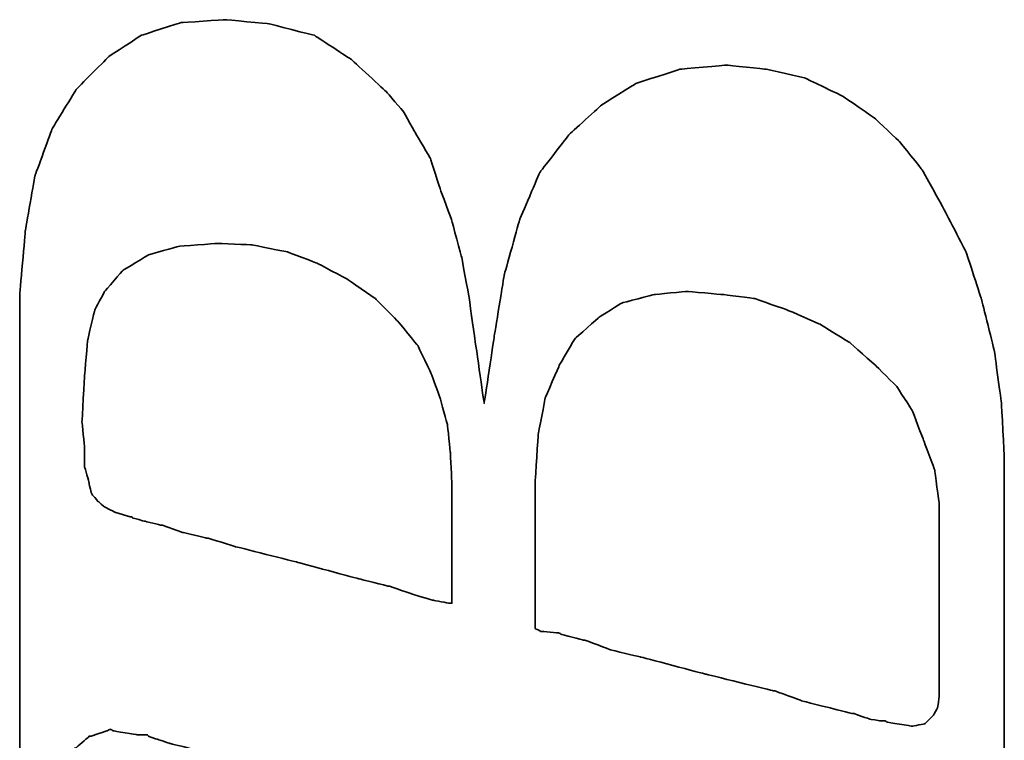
# Model space of a CAD drawing. Header units: millimetres. Extents: x 21 to 540, y 34 to 480.
# Tile 30 of 52: x 82.342 to 83.026, y 57.134 to 57.635. Entities that reach past the tile are written whole.
import ezdxf

# ---------------------------------------------------------------- set-up
doc = ezdxf.new("R2010")
doc.units = ezdxf.units.MM
doc.layers.add('DIM', color=4, linetype='CONTINUOUS')
doc.layers.add('layer 1', color=7, linetype='CONTINUOUS')

# ---------------------------------------------------------------- blocks, each defined once
blk = doc.blocks.new('TBI MOTION logo(完整正式版)')
at = {"layer": 'layer 1', "color": 22, "lineweight": 35}
for points, knots in [([(-64.65375, -6.86375), (-64.65375, -6.86375), (-64.84375, -7.29625), (-64.84375, -7.29625), (-64.84375, -7.29625), (-64.84375, -7.29625), (-64.86875, -7.34375), (-64.86875, -7.34375), (-64.86875, -7.34375), (-64.86875, -7.34375), (-64.86875, -7.36875), (-64.86875, -7.36875), (-64.86875, -7.36875), (-64.86875, -7.36875), (-65.15375, -7.65375), (-65.15375, -7.65375), (-65.15375, -7.65375), (-65.15375, -7.65375), (-65.17875, -7.65375), (-65.17875, -7.65375), (-65.17875, -7.65375), (-65.17875, -7.65375), (-65.20375, -7.67875), (-65.20375, -7.67875), (-65.20375, -7.67875), (-65.20375, -7.67875), (-65.58875, -7.87125), (-65.58875, -7.87125), (-65.58875, -7.87125), (-65.58875, -7.87125), (-65.63375, -7.87125), (-65.63375, -7.87125), (-65.63375, -7.87125), (-65.63375, -7.87125), (-65.65875, -7.89375), (-65.65875, -7.89375), (-65.65875, -7.89375), (-65.65875, -7.89375), (-66.09375, -7.94375), (-66.09375, -7.94375), (-66.09375, -7.94375), (-66.09375, -7.94375), (-66.11375, -7.94375), (-66.11375, -7.94375), (-66.11375, -7.94375), (-66.11375, -7.94375), (-66.16375, -7.94375), (-66.16375, -7.94375), (-66.16375, -7.94375), (-66.16375, -7.94375), (-66.30875, -7.94375), (-66.30875, -7.94375), (-66.30875, -7.94375), (-66.30875, -7.94375), (-66.69375, -7.94375), (-66.69375, -7.94375), (-66.69375, -7.94375), (-66.69375, -7.94375), (-67.07375, -7.94375), (-67.07375, -7.94375), (-67.07375, -7.94375), (-67.07375, -7.94375), (-67.12375, -7.94375), (-67.12375, -7.94375), (-67.12375, -7.94375), (-67.12375, -7.94375), (-67.12375, -7.96625), (-67.12375, -7.96625), (-67.12375, -7.96625), (-67.12375, -7.96625), (-67.14875, -7.99125), (-67.14875, -7.99125), (-67.14875, -7.99125), (-67.14875, -7.99125), (-67.24375, -8.34875), (-67.24375, -8.34875), (-67.24375, -8.34875), (-67.24375, -8.34875), (-67.31375, -8.68625), (-67.31375, -8.68625), (-67.31375, -8.68625), (-67.31375, -8.68625), (-67.26875, -8.68625), (-67.26875, -8.68625), (-67.26875, -8.68625), (-67.26875, -8.68625), (-67.07375, -8.68625), (-67.07375, -8.68625), (-67.07375, -8.68625), (-67.07375, -8.68625), (-66.54875, -8.68625), (-66.54875, -8.68625), (-66.54875, -8.68625), (-66.54875, -8.68625), (-65.82625, -8.68625), (-65.82625, -8.68625), (-65.82625, -8.68625), (-65.82625, -8.68625), (-65.01375, -8.68625), (-65.01375, -8.68625), (-65.01375, -8.68625), (-65.01375, -8.68625), (-64.05375, -8.68625), (-64.05375, -8.68625), (-64.05375, -8.68625), (-64.05375, -8.68625), (-62.08375, -8.68625), (-62.08375, -8.68625), (-62.08375, -8.68625), (-62.08375, -8.68625), (-60.06875, -8.68625), (-60.06875, -8.68625), (-60.06875, -8.68625), (-60.06875, -8.68625), (-59.10875, -8.68625), (-59.10875, -8.68625), (-59.10875, -8.68625), (-59.10875, -8.68625), (-58.29375, -8.68625), (-58.29375, -8.68625), (-58.29375, -8.68625), (-58.29375, -8.68625), (-57.57375, -8.68625), (-57.57375, -8.68625), (-57.57375, -8.68625), (-57.57375, -8.68625), (-57.04875, -8.68625), (-57.04875, -8.68625), (-57.04875, -8.68625), (-57.04875, -8.68625), (-56.85375, -8.68625), (-56.85375, -8.68625), (-56.85375, -8.68625), (-56.85375, -8.68625), (-56.70875, -8.68625), (-56.70875, -8.68625), (-56.70875, -8.68625), (-56.70875, -8.68625), (-56.61375, -8.68625), (-56.61375, -8.68625), (-56.61375, -8.68625), (-56.61375, -8.68625), (-56.56875, -8.68625), (-56.56875, -8.68625), (-56.56875, -8.68625), (-56.56875, -8.68625), (-55.65375, -8.63875), (-55.65375, -8.63875), (-55.65375, -8.63875), (-55.65375, -8.63875), (-54.76875, -8.51875), (-54.76875, -8.51875), (-54.76875, -8.51875), (-54.76875, -8.51875), (-53.90375, -8.30375), (-53.90375, -8.30375), (-53.90375, -8.30375), (-53.90375, -8.30375), (-53.08875, -8.03875), (-53.08875, -8.03875), (-53.08875, -8.03875), (-53.08875, -8.03875), (-52.34375, -7.65375), (-52.34375, -7.65375), (-52.34375, -7.65375), (-52.34375, -7.65375), (-51.69875, -7.29625), (-51.69875, -7.29625), (-51.69875, -7.29625), (-51.69875, -7.29625), (-51.21875, -6.91125), (-51.21875, -6.91125), (-51.21875, -6.91125), (-51.21875, -6.91125), (-50.83375, -6.50375), (-50.83375, -6.50375), (-50.83375, -6.50375), (-50.83375, -6.50375), (-50.44875, -5.94875), (-50.44875, -5.94875), (-50.44875, -5.94875), (-50.44875, -5.94875), (-50.13875, -5.30375), (-50.13875, -5.30375), (-50.13875, -5.30375), (-50.13875, -5.30375), (-49.99375, -4.65375), (-49.99375, -4.65375), (-49.99375, -4.65375), (-49.99375, -4.65375), (-49.92375, -3.98375), (-49.92375, -3.98375), (-49.92375, -3.98375), (-49.92375, -3.98375), (-49.99375, -3.19374), (-49.99375, -3.19374), (-49.99375, -3.19374), (-49.99375, -3.19374), (-50.23374, -2.44874), (-50.23374, -2.44874), (-50.23374, -2.44874), (-50.23374, -2.44874), (-50.59375, -1.87374), (-50.59375, -1.87374), (-50.59375, -1.87374), (-50.59375, -1.87374), (-51.09875, -1.31874), (-51.09875, -1.31874), (-51.09875, -1.31874), (-51.09875, -1.31874), (-51.74375, -0.81875), (-51.74375, -0.81875), (-51.74375, -0.81875), (-51.74375, -0.81875), (-52.53875, -0.48125), (-52.53875, -0.48125), (-52.53875, -0.48125), (-52.53875, -0.48125), (-53.47375, -0.21875), (-53.47375, -0.21875), (-53.47375, -0.21875), (-53.47375, -0.21875), (-54.52875, -0.04874), (-54.52875, -0.04874), (-54.52875, -0.04874), (-54.52875, -0.04874), (-55.65375, 0.12125), (-55.65375, 0.12125), (-55.65375, 0.12125), (-55.65375, 0.12125), (-54.50375, 0.28624), (-54.50375, 0.28624), (-54.50375, 0.28624), (-54.50375, 0.28624), (-53.83375, 0.38124), (-53.83375, 0.38124), (-53.83375, 0.38124), (-53.83375, 0.38124), (-53.18375, 0.50125), (-53.18375, 0.50125), (-53.18375, 0.50125), (-53.18375, 0.50125), (-52.55875, 0.66874), (-52.55875, 0.66874), (-52.55875, 0.66874), (-52.55875, 0.66874), (-52.03375, 0.86124), (-52.03375, 0.86124), (-52.03375, 0.86124), (-52.03375, 0.86124), (-51.50374, 1.03124), (-51.50374, 1.03124), (-51.50374, 1.03124), (-51.50374, 1.03124), (-51.09875, 1.27125), (-51.09875, 1.27125), (-51.09875, 1.27125), (-51.09875, 1.27125), (-50.71375, 1.48624), (-50.71375, 1.48624), (-50.71375, 1.48624), (-50.71375, 1.48624), (-50.37625, 1.77625), (-50.37625, 1.77625), (-50.37625, 1.77625), (-50.37625, 1.77625), (-49.82375, 2.37625), (-49.82375, 2.37625), (-49.82375, 2.37625), (-49.82375, 2.37625), (-49.41875, 2.99625), (-49.41875, 2.99625), (-49.41875, 2.99625), (-49.41875, 2.99625), (-49.22375, 3.76625), (-49.22375, 3.76625), (-49.22375, 3.76625), (-49.22375, 3.76625), (-49.15375, 4.50874), (-49.15375, 4.50874), (-49.15375, 4.50874), (-49.15375, 4.50874), (-49.20375, 5.25125), (-49.20375, 5.25125), (-49.20375, 5.25125), (-49.20375, 5.25125), (-49.41875, 5.92625), (-49.41875, 5.92625), (-49.41875, 5.92625), (-49.41875, 5.92625), (-49.77875, 6.47625), (-49.77875, 6.47625), (-49.77875, 6.47625), (-49.77875, 6.47625), (-50.33125, 7.02624), (-50.33125, 7.02624), (-50.33125, 7.02624), (-50.33125, 7.02624), (-51.00125, 7.43625), (-51.00125, 7.43625), (-51.00125, 7.43625), (-51.00125, 7.43625), (-51.79375, 7.72625), (-51.79375, 7.72625), (-51.79375, 7.72625), (-51.79375, 7.72625), (-52.72875, 7.89124), (-52.72875, 7.89124), (-52.72875, 7.89124), (-52.72875, 7.89124), (-53.83375, 7.98625), (-53.83375, 7.98625), (-53.83375, 7.98625), (-53.83375, 7.98625), (-53.92875, 7.98625), (-53.92875, 7.98625), (-53.92875, 7.98625), (-53.92875, 7.98625), (-54.26375, 7.98625), (-54.26375, 7.98625), (-54.26375, 7.98625), (-54.26375, 7.98625), (-54.74375, 7.98625), (-54.74375, 7.98625), (-54.74375, 7.98625), (-54.74375, 7.98625), (-55.36875, 7.98625), (-55.36875, 7.98625), (-55.36875, 7.98625), (-55.36875, 7.98625), (-56.13375, 7.98625), (-56.13375, 7.98625), (-56.13375, 7.98625), (-56.13375, 7.98625), (-56.94875, 7.98625), (-56.94875, 7.98625), (-56.94875, 7.98625), (-56.94875, 7.98625), (-58.77625, 7.98625), (-58.77625, 7.98625), (-58.77625, 7.98625), (-58.77625, 7.98625), (-60.59875, 7.98625), (-60.59875, 7.98625), (-60.59875, 7.98625), (-60.59875, 7.98625), (-61.41375, 7.98625), (-61.41375, 7.98625), (-61.41375, 7.98625), (-61.41375, 7.98625), (-62.17875, 7.98625), (-62.17875, 7.98625), (-62.17875, 7.98625), (-62.17875, 7.98625), (-62.80375, 7.98625), (-62.80375, 7.98625), (-62.80375, 7.98625), (-62.80375, 7.98625), (-63.30625, 7.98625), (-63.30625, 7.98625), (-63.30625, 7.98625), (-63.30625, 7.98625), (-63.57375, 7.98625), (-63.57375, 7.98625), (-63.57375, 7.98625), (-63.57375, 7.98625), (-63.57375, 7.96375), (-63.57375, 7.96375), (-63.57375, 7.96375), (-63.57375, 7.96375), (-63.59875, 7.94125), (-63.59875, 7.94125), (-63.59875, 7.94125), (-63.59875, 7.94125), (-63.69375, 7.55625), (-63.69375, 7.55625), (-63.69375, 7.55625), (-63.69375, 7.55625), (-63.76375, 7.24624), (-63.76375, 7.24624), (-63.76375, 7.24624), (-63.76375, 7.24624), (-63.23875, 7.24624), (-63.23875, 7.24624), (-63.23875, 7.24624), (-63.23875, 7.24624), (-62.75875, 7.24624), (-62.75875, 7.24624), (-62.75875, 7.24624), (-62.75875, 7.24624), (-62.61125, 7.24624), (-62.61125, 7.24624), (-62.61125, 7.24624), (-62.61125, 7.24624), (-62.56625, 7.24624), (-62.56625, 7.24624), (-62.56625, 7.24624), (-62.56625, 7.24624), (-62.22875, 7.24624), (-62.22875, 7.24624), (-62.22875, 7.24624), (-62.22875, 7.24624), (-62.20375, 7.24624), (-62.20375, 7.24624), (-62.20375, 7.24624), (-62.20375, 7.24624), (-62.17875, 7.21875), (-62.17875, 7.21875), (-62.17875, 7.21875), (-62.17875, 7.21875), (-61.96375, 7.17125), (-61.96375, 7.17125), (-61.96375, 7.17125), (-61.96375, 7.17125), (-61.72375, 7.12624), (-61.72375, 7.12624), (-61.72375, 7.12624), (-61.72375, 7.12624), (-61.70375, 7.12624), (-61.70375, 7.12624), (-61.70375, 7.12624), (-61.70375, 7.12624), (-61.55875, 7.07624), (-61.55875, 7.07624), (-61.55875, 7.07624), (-61.55875, 7.07624), (-61.50875, 7.07624), (-61.50875, 7.07624), (-61.50875, 7.07624), (-61.50875, 7.07624), (-61.48375, 7.02624), (-61.48375, 7.02624), (-61.48375, 7.02624), (-61.48375, 7.02624), (-61.31875, 6.83375), (-61.31875, 6.83375), (-61.31875, 6.83375), (-61.31875, 6.83375), (-61.29375, 6.81125), (-61.29375, 6.81125), (-61.29375, 6.81125), (-61.29375, 6.81125), (-61.29375, 6.78625), (-61.29375, 6.78625), (-61.29375, 6.78625), (-61.29375, 6.78625), (-61.19875, 6.50124), (-61.19875, 6.50124), (-61.19875, 6.50124), (-61.19875, 6.50124), (-61.17375, 6.45124), (-61.17375, 6.45124), (-61.17375, 6.45124), (-61.17375, 6.45124), (-61.19875, 6.40625), (-61.19875, 6.40625), (-61.19875, 6.40625), (-61.19875, 6.40625), (-61.26875, 5.99624), (-61.26875, 5.99624), (-61.26875, 5.99624), (-61.26875, 5.99624), (-61.26875, 5.85125), (-61.26875, 5.85125), (-61.26875, 5.85125), (-61.26875, 5.85125), (-61.26875, 5.82625), (-61.26875, 5.82625), (-61.26875, 5.82625), (-61.26875, 5.82625), (-61.29375, 5.80625), (-61.29375, 5.80625), (-61.29375, 5.80625), (-61.29375, 5.80625), (-61.34125, 5.66125), (-61.34125, 5.66125), (-61.34125, 5.66125), (-61.34125, 5.66125), (-61.41375, 5.44625), (-61.41375, 5.44625), (-61.41375, 5.44625), (-61.41375, 5.44625), (-61.48375, 5.15625), (-61.48375, 5.15625), (-61.48375, 5.15625), (-61.48375, 5.15625), (-61.58375, 4.82124), (-61.58375, 4.82124), (-61.58375, 4.82124), (-61.58375, 4.82124), (-61.79875, 4.00375), (-61.79875, 4.00375), (-61.79875, 4.00375), (-61.79875, 4.00375), (-62.05875, 2.99625), (-62.05875, 2.99625), (-62.05875, 2.99625), (-62.05875, 2.99625), (-62.34875, 1.91625), (-62.34875, 1.91625), (-62.34875, 1.91625), (-62.34875, 1.91625), (-62.97375, -0.41124), (-62.97375, -0.41124), (-62.97375, -0.41124), (-62.97375, -0.41124), (-63.59875, -2.75875), (-63.59875, -2.75875), (-63.59875, -2.75875), (-63.59875, -2.75875), (-63.88375, -3.86374), (-63.88375, -3.86374), (-63.88375, -3.86374), (-63.88375, -3.86374), (-64.14875, -4.82374), (-64.14875, -4.82374), (-64.14875, -4.82374), (-64.14875, -4.82374), (-64.36375, -5.64125), (-64.36375, -5.64125), (-64.36375, -5.64125), (-64.36375, -5.64125), (-64.43625, -5.97625), (-64.43625, -5.97625), (-64.43625, -5.97625), (-64.43625, -5.97625), (-64.50875, -6.28625), (-64.50875, -6.28625), (-64.50875, -6.28625), (-64.50875, -6.28625), (-64.50875, -6.30875), (-64.50875, -6.30875), (-64.50875, -6.30875), (-64.50875, -6.30875), (-64.57875, -6.50375), (-64.57875, -6.50375), (-64.57875, -6.50375), (-64.57875, -6.50375), (-64.62875, -6.69625), (-64.62875, -6.69625), (-64.62875, -6.69625), (-64.62875, -6.69625), (-64.62875, -6.76875), (-64.62875, -6.76875), (-64.62875, -6.76875), (-64.62875, -6.76875), (-64.62875, -6.81375), (-64.62875, -6.81375), (-64.62875, -6.81375), (-64.62875, -6.81375), (-64.62875, -6.83875), (-64.62875, -6.83875), (-64.62875, -6.83875), (-64.62875, -6.83875), (-64.65375, -6.86375), (-64.65375, -6.86375)], [0, 0, 0, 0, 0.00719424, 0.00719424, 0.00719424, 0.00719425, 0.01438849, 0.01438849, 0.01438849, 0.0143885, 0.02158273, 0.02158273, 0.02158273, 0.02158274, 0.02877698, 0.02877698, 0.02877698, 0.02877699, 0.03597122, 0.03597122, 0.03597122, 0.03597123, 0.04316547, 0.04316547, 0.04316547, 0.04316548, 0.05035971, 0.05035971, 0.05035971, 0.05035972, 0.05755396, 0.05755396, 0.05755396, 0.05755397, 0.0647482, 0.0647482, 0.0647482, 0.06474821, 0.07194245, 0.07194245, 0.07194245, 0.07194246, 0.07913669, 0.07913669, 0.07913669, 0.0791367, 0.08633094, 0.08633094, 0.08633094, 0.08633095, 0.09352518, 0.09352518, 0.09352518, 0.09352519, 0.10071942, 0.10071942, 0.10071942, 0.10071943, 0.10791367, 0.10791367, 0.10791367, 0.10791368, 0.11510791, 0.11510791, 0.11510791, 0.11510792, 0.12230216, 0.12230216, 0.12230216, 0.12230217, 0.1294964, 0.1294964, 0.1294964, 0.12949641, 0.13669065, 0.13669065, 0.13669065, 0.13669066, 0.14388489, 0.14388489, 0.14388489, 0.1438849, 0.15107914, 0.15107914, 0.15107914, 0.15107915, 0.15827338, 0.15827338, 0.15827338, 0.15827339, 0.16546763, 0.16546763, 0.16546763, 0.16546764, 0.17266187, 0.17266187, 0.17266187, 0.17266188, 0.17985612, 0.17985612, 0.17985612, 0.17985613, 0.18705036, 0.18705036, 0.18705036, 0.18705037, 0.1942446, 0.1942446, 0.1942446, 0.19424461, 0.20143885, 0.20143885, 0.20143885, 0.20143886, 0.20863309, 0.20863309, 0.20863309, 0.2086331, 0.21582734, 0.21582734, 0.21582734, 0.21582735, 0.22302158, 0.22302158, 0.22302158, 0.22302159, 0.23021583, 0.23021583, 0.23021583, 0.23021584, 0.23741007, 0.23741007, 0.23741007, 0.23741008, 0.24460432, 0.24460432, 0.24460432, 0.24460433, 0.25179856, 0.25179856, 0.25179856, 0.25179857, 0.25899281, 0.25899281, 0.25899281, 0.25899282, 0.26618705, 0.26618705, 0.26618705, 0.26618706, 0.27338129, 0.27338129, 0.27338129, 0.2733813, 0.28057554, 0.28057554, 0.28057554, 0.28057555, 0.28776978, 0.28776978, 0.28776978, 0.28776979, 0.29496403, 0.29496403, 0.29496403, 0.29496404, 0.30215827, 0.30215827, 0.30215827, 0.30215828, 0.30935252, 0.30935252, 0.30935252, 0.30935253, 0.31654676, 0.31654676, 0.31654676, 0.31654677, 0.32374101, 0.32374101, 0.32374101, 0.32374102, 0.33093525, 0.33093525, 0.33093525, 0.33093526, 0.3381295, 0.3381295, 0.3381295, 0.33812951, 0.34532374, 0.34532374, 0.34532374, 0.34532375, 0.35251799, 0.35251799, 0.35251799, 0.352518, 0.35971223, 0.35971223, 0.35971223, 0.35971224, 0.36690647, 0.36690647, 0.36690647, 0.36690648, 0.37410072, 0.37410072, 0.37410072, 0.37410073, 0.38129496, 0.38129496, 0.38129496, 0.38129497, 0.38848921, 0.38848921, 0.38848921, 0.38848922, 0.39568345, 0.39568345, 0.39568345, 0.39568346, 0.4028777, 0.4028777, 0.4028777, 0.40287771, 0.41007194, 0.41007194, 0.41007194, 0.41007195, 0.41726619, 0.41726619, 0.41726619, 0.4172662, 0.42446043, 0.42446043, 0.42446043, 0.42446044, 0.43165468, 0.43165468, 0.43165468, 0.43165469, 0.43884892, 0.43884892, 0.43884892, 0.43884893, 0.44604317, 0.44604317, 0.44604317, 0.44604318, 0.45323741, 0.45323741, 0.45323741, 0.45323742, 0.46043165, 0.46043165, 0.46043165, 0.46043166, 0.4676259, 0.4676259, 0.4676259, 0.46762591, 0.47482014, 0.47482014, 0.47482014, 0.47482015, 0.48201439, 0.48201439, 0.48201439, 0.4820144, 0.48920863, 0.48920863, 0.48920863, 0.48920864, 0.49640288, 0.49640288, 0.49640288, 0.49640289, 0.50359712, 0.50359712, 0.50359712, 0.50359713, 0.51079137, 0.51079137, 0.51079137, 0.51079138, 0.51798561, 0.51798561, 0.51798561, 0.51798562, 0.52517986, 0.52517986, 0.52517986, 0.52517987, 0.5323741, 0.5323741, 0.5323741, 0.53237411, 0.53956835, 0.53956835, 0.53956835, 0.53956836, 0.54676259, 0.54676259, 0.54676259, 0.5467626, 0.55395683, 0.55395683, 0.55395683, 0.55395684, 0.56115108, 0.56115108, 0.56115108, 0.56115109, 0.56834532, 0.56834532, 0.56834532, 0.56834533, 0.57553957, 0.57553957, 0.57553957, 0.57553958, 0.58273381, 0.58273381, 0.58273381, 0.58273382, 0.58992806, 0.58992806, 0.58992806, 0.58992807, 0.5971223, 0.5971223, 0.5971223, 0.59712231, 0.60431655, 0.60431655, 0.60431655, 0.60431656, 0.61151079, 0.61151079, 0.61151079, 0.6115108, 0.61870504, 0.61870504, 0.61870504, 0.61870505, 0.62589928, 0.62589928, 0.62589928, 0.62589929, 0.63309353, 0.63309353, 0.63309353, 0.63309354, 0.64028777, 0.64028777, 0.64028777, 0.64028778, 0.64748201, 0.64748201, 0.64748201, 0.64748202, 0.65467626, 0.65467626, 0.65467626, 0.65467627, 0.6618705, 0.6618705, 0.6618705, 0.66187051, 0.66906475, 0.66906475, 0.66906475, 0.66906476, 0.67625899, 0.67625899, 0.67625899, 0.676259, 0.68345324, 0.68345324, 0.68345324, 0.68345325, 0.69064748, 0.69064748, 0.69064748, 0.69064749, 0.69784173, 0.69784173, 0.69784173, 0.69784174, 0.70503597, 0.70503597, 0.70503597, 0.70503598, 0.71223022, 0.71223022, 0.71223022, 0.71223023, 0.71942446, 0.71942446, 0.71942446, 0.71942447, 0.72661871, 0.72661871, 0.72661871, 0.72661872, 0.73381295, 0.73381295, 0.73381295, 0.73381296, 0.74100719, 0.74100719, 0.74100719, 0.7410072, 0.74820144, 0.74820144, 0.74820144, 0.74820145, 0.75539568, 0.75539568, 0.75539568, 0.75539569, 0.76258993, 0.76258993, 0.76258993, 0.76258994, 0.76978417, 0.76978417, 0.76978417, 0.76978418, 0.77697842, 0.77697842, 0.77697842, 0.77697843, 0.78417266, 0.78417266, 0.78417266, 0.78417267, 0.79136691, 0.79136691, 0.79136691, 0.79136692, 0.79856115, 0.79856115, 0.79856115, 0.79856116, 0.8057554, 0.8057554, 0.8057554, 0.80575541, 0.81294964, 0.81294964, 0.81294964, 0.81294965, 0.82014388, 0.82014388, 0.82014388, 0.82014389, 0.82733813, 0.82733813, 0.82733813, 0.82733814, 0.83453237, 0.83453237, 0.83453237, 0.83453238, 0.84172662, 0.84172662, 0.84172662, 0.84172663, 0.84892086, 0.84892086, 0.84892086, 0.84892087, 0.85611511, 0.85611511, 0.85611511, 0.85611512, 0.86330935, 0.86330935, 0.86330935, 0.86330936, 0.8705036, 0.8705036, 0.8705036, 0.87050361, 0.87769784, 0.87769784, 0.87769784, 0.87769785, 0.88489209, 0.88489209, 0.88489209, 0.8848921, 0.89208633, 0.89208633, 0.89208633, 0.89208634, 0.89928058, 0.89928058, 0.89928058, 0.89928059, 0.90647482, 0.90647482, 0.90647482, 0.90647483, 0.91366906, 0.91366906, 0.91366906, 0.91366907, 0.92086331, 0.92086331, 0.92086331, 0.92086332, 0.92805755, 0.92805755, 0.92805755, 0.92805756, 0.9352518, 0.9352518, 0.9352518, 0.93525181, 0.94244604, 0.94244604, 0.94244604, 0.94244605, 0.94964029, 0.94964029, 0.94964029, 0.9496403, 0.95683453, 0.95683453, 0.95683453, 0.95683454, 0.96402878, 0.96402878, 0.96402878, 0.96402879, 0.97122302, 0.97122302, 0.97122302, 0.97122303, 0.97841727, 0.97841727, 0.97841727, 0.97841728, 0.98561151, 0.98561151, 0.98561151, 0.98561152, 0.99280576, 0.99280576, 0.99280576, 0.99280577, 1, 1, 1, 1]), ([(-57.50375, 6.35625), (-57.50375, 6.35625), (-57.57375, 6.11625), (-57.57375, 6.11625), (-57.57375, 6.11625), (-57.57375, 6.11625), (-57.57375, 6.09125), (-57.57375, 6.09125), (-57.57375, 6.09125), (-57.57375, 6.09125), (-57.59875, 6.06625), (-57.59875, 6.06625), (-57.59875, 6.06625), (-57.59875, 6.06625), (-57.64875, 5.87625), (-57.64875, 5.87625), (-57.64875, 5.87625), (-57.64875, 5.87625), (-57.71875, 5.58875), (-57.71875, 5.58875), (-57.71875, 5.58875), (-57.71875, 5.58875), (-57.71875, 5.56625), (-57.71875, 5.56625), (-57.71875, 5.56625), (-57.71875, 5.56625), (-57.83875, 5.23125), (-57.83875, 5.23125), (-57.83875, 5.23125), (-57.83875, 5.23125), (-57.93625, 4.82124), (-57.93625, 4.82124), (-57.93625, 4.82124), (-57.93625, 4.82124), (-57.93625, 4.79624), (-57.93625, 4.79624), (-57.93625, 4.79624), (-57.93625, 4.79624), (-58.07875, 4.34125), (-58.07875, 4.34125), (-58.07875, 4.34125), (-58.07875, 4.34125), (-58.34375, 3.28625), (-58.34375, 3.28625), (-58.34375, 3.28625), (-58.34375, 3.28625), (-58.62875, 2.23124), (-58.62875, 2.23124), (-58.62875, 2.23124), (-58.62875, 2.23124), (-58.74875, 1.75125), (-58.74875, 1.75125), (-58.74875, 1.75125), (-58.74875, 1.75125), (-58.74875, 1.72625), (-58.74875, 1.72625), (-58.74875, 1.72625), (-58.74875, 1.72625), (-58.89375, 1.31625), (-58.89375, 1.31625), (-58.89375, 1.31625), (-58.89375, 1.31625), (-58.98875, 0.98124), (-58.98875, 0.98124), (-58.98875, 0.98124), (-58.98875, 0.98124), (-59.03875, 0.71625), (-59.03875, 0.71625), (-59.03875, 0.71625), (-59.03875, 0.71625), (-59.03875, 0.66874), (-59.03875, 0.66874), (-59.03875, 0.66874), (-59.03875, 0.66874), (-58.91875, 0.66874), (-58.91875, 0.66874), (-58.91875, 0.66874), (-58.91875, 0.66874), (-58.53375, 0.66874), (-58.53375, 0.66874), (-58.53375, 0.66874), (-58.53375, 0.66874), (-58.10375, 0.66874), (-58.10375, 0.66874), (-58.10375, 0.66874), (-58.10375, 0.66874), (-57.66875, 0.66874), (-57.66875, 0.66874), (-57.66875, 0.66874), (-57.66875, 0.66874), (-57.33375, 0.66874), (-57.33375, 0.66874), (-57.33375, 0.66874), (-57.33375, 0.66874), (-57.09375, 0.66874), (-57.09375, 0.66874), (-57.09375, 0.66874), (-57.09375, 0.66874), (-56.99875, 0.66874), (-56.99875, 0.66874), (-56.99875, 0.66874), (-56.99875, 0.66874), (-56.49375, 0.69374), (-56.49375, 0.69374), (-56.49375, 0.69374), (-56.49375, 0.69374), (-56.01375, 0.74374), (-56.01375, 0.74374), (-56.01375, 0.74374), (-56.01375, 0.74374), (-55.58375, 0.86124), (-55.58375, 0.86124), (-55.58375, 0.86124), (-55.58375, 0.86124), (-55.17375, 1.00624), (-55.17375, 1.00624), (-55.17375, 1.00624), (-55.17375, 1.00624), (-54.67375, 1.24625), (-54.67375, 1.24625), (-54.67375, 1.24625), (-54.67375, 1.24625), (-54.26375, 1.58124), (-54.26375, 1.58124), (-54.26375, 1.58124), (-54.26375, 1.58124), (-53.87875, 1.96374), (-53.87875, 1.96374), (-53.87875, 1.96374), (-53.87875, 1.96374), (-53.54375, 2.44625), (-53.54375, 2.44625), (-53.54375, 2.44625), (-53.54375, 2.44625), (-53.27875, 2.95125), (-53.27875, 2.95125), (-53.27875, 2.95125), (-53.27875, 2.95125), (-53.08875, 3.45124), (-53.08875, 3.45124), (-53.08875, 3.45124), (-53.08875, 3.45124), (-52.96875, 4.05124), (-52.96875, 4.05124), (-52.96875, 4.05124), (-52.96875, 4.05124), (-52.94375, 4.65125), (-52.94375, 4.65125), (-52.94375, 4.65125), (-52.94375, 4.65125), (-52.99375, 5.30125), (-52.99375, 5.30125), (-52.99375, 5.30125), (-52.99375, 5.30125), (-53.13875, 5.80625), (-53.13875, 5.80625), (-53.13875, 5.80625), (-53.13875, 5.80625), (-53.39875, 6.23625), (-53.39875, 6.23625), (-53.39875, 6.23625), (-53.39875, 6.23625), (-53.75875, 6.54875), (-53.75875, 6.54875), (-53.75875, 6.54875), (-53.75875, 6.54875), (-54.07375, 6.71625), (-54.07375, 6.71625), (-54.07375, 6.71625), (-54.07375, 6.71625), (-54.57375, 6.83375), (-54.57375, 6.83375), (-54.57375, 6.83375), (-54.57375, 6.83375), (-55.17375, 6.88625), (-55.17375, 6.88625), (-55.17375, 6.88625), (-55.17375, 6.88625), (-55.96875, 6.93125), (-55.96875, 6.93125), (-55.96875, 6.93125), (-55.96875, 6.93125), (-56.39875, 6.88625), (-56.39875, 6.88625), (-56.39875, 6.88625), (-56.39875, 6.88625), (-56.42125, 6.88625), (-56.42125, 6.88625), (-56.42125, 6.88625), (-56.42125, 6.88625), (-56.73375, 6.88625), (-56.73375, 6.88625), (-56.73375, 6.88625), (-56.73375, 6.88625), (-56.99875, 6.81125), (-56.99875, 6.81125), (-56.99875, 6.81125), (-56.99875, 6.81125), (-57.02375, 6.81125), (-57.02375, 6.81125), (-57.02375, 6.81125), (-57.02375, 6.81125), (-57.18875, 6.76625), (-57.18875, 6.76625), (-57.18875, 6.76625), (-57.18875, 6.76625), (-57.30875, 6.66625), (-57.30875, 6.66625), (-57.30875, 6.66625), (-57.30875, 6.66625), (-57.40875, 6.54875), (-57.40875, 6.54875), (-57.40875, 6.54875), (-57.40875, 6.54875), (-57.50375, 6.35625), (-57.50375, 6.35625)], [0, 0, 0, 0, 0.01851852, 0.01851852, 0.01851852, 0.01851853, 0.03703704, 0.03703704, 0.03703704, 0.03703705, 0.05555556, 0.05555556, 0.05555556, 0.05555557, 0.07407407, 0.07407407, 0.07407407, 0.07407408, 0.09259259, 0.09259259, 0.09259259, 0.0925926, 0.11111111, 0.11111111, 0.11111111, 0.11111112, 0.12962963, 0.12962963, 0.12962963, 0.12962964, 0.14814815, 0.14814815, 0.14814815, 0.14814816, 0.16666667, 0.16666667, 0.16666667, 0.16666668, 0.18518519, 0.18518519, 0.18518519, 0.1851852, 0.2037037, 0.2037037, 0.2037037, 0.20370371, 0.22222222, 0.22222222, 0.22222222, 0.22222223, 0.24074074, 0.24074074, 0.24074074, 0.24074075, 0.25925926, 0.25925926, 0.25925926, 0.25925927, 0.27777778, 0.27777778, 0.27777778, 0.27777779, 0.2962963, 0.2962963, 0.2962963, 0.29629631, 0.31481481, 0.31481481, 0.31481481, 0.31481482, 0.33333333, 0.33333333, 0.33333333, 0.33333334, 0.35185185, 0.35185185, 0.35185185, 0.35185186, 0.37037037, 0.37037037, 0.37037037, 0.37037038, 0.38888889, 0.38888889, 0.38888889, 0.3888889, 0.40740741, 0.40740741, 0.40740741, 0.40740742, 0.42592593, 0.42592593, 0.42592593, 0.42592594, 0.44444444, 0.44444444, 0.44444444, 0.44444445, 0.46296296, 0.46296296, 0.46296296, 0.46296297, 0.48148148, 0.48148148, 0.48148148, 0.48148149, 0.5, 0.5, 0.5, 0.50000001, 0.51851852, 0.51851852, 0.51851852, 0.51851853, 0.53703704, 0.53703704, 0.53703704, 0.53703705, 0.55555556, 0.55555556, 0.55555556, 0.55555557, 0.57407407, 0.57407407, 0.57407407, 0.57407408, 0.59259259, 0.59259259, 0.59259259, 0.5925926, 0.61111111, 0.61111111, 0.61111111, 0.61111112, 0.62962963, 0.62962963, 0.62962963, 0.62962964, 0.64814815, 0.64814815, 0.64814815, 0.64814816, 0.66666667, 0.66666667, 0.66666667, 0.66666668, 0.68518519, 0.68518519, 0.68518519, 0.6851852, 0.7037037, 0.7037037, 0.7037037, 0.70370371, 0.72222222, 0.72222222, 0.72222222, 0.72222223, 0.74074074, 0.74074074, 0.74074074, 0.74074075, 0.75925926, 0.75925926, 0.75925926, 0.75925927, 0.77777778, 0.77777778, 0.77777778, 0.77777779, 0.7962963, 0.7962963, 0.7962963, 0.79629631, 0.81481481, 0.81481481, 0.81481481, 0.81481482, 0.83333333, 0.83333333, 0.83333333, 0.83333334, 0.85185185, 0.85185185, 0.85185185, 0.85185186, 0.87037037, 0.87037037, 0.87037037, 0.87037038, 0.88888889, 0.88888889, 0.88888889, 0.8888889, 0.90740741, 0.90740741, 0.90740741, 0.90740742, 0.92592593, 0.92592593, 0.92592593, 0.92592594, 0.94444444, 0.94444444, 0.94444444, 0.94444445, 0.96296296, 0.96296296, 0.96296296, 0.96296297, 0.98148148, 0.98148148, 0.98148148, 0.98148149, 1, 1, 1, 1]), ([(-61.03125, -6.57375), (-61.03125, -6.57375), (-61.03125, -6.67125), (-61.03125, -6.67125), (-61.03125, -6.67125), (-61.03125, -6.67125), (-61.05375, -6.69625), (-61.05375, -6.69625), (-61.05375, -6.69625), (-61.05375, -6.69625), (-61.12375, -7.12875), (-61.12375, -7.12875), (-61.12375, -7.12875), (-61.12375, -7.12875), (-61.07875, -7.34375), (-61.07875, -7.34375), (-61.07875, -7.34375), (-61.07875, -7.34375), (-60.93375, -7.48875), (-60.93375, -7.48875), (-60.93375, -7.48875), (-60.93375, -7.48875), (-60.81375, -7.55625), (-60.81375, -7.55625), (-60.81375, -7.55625), (-60.81375, -7.55625), (-60.62375, -7.58375), (-60.62375, -7.58375), (-60.62375, -7.58375), (-60.62375, -7.58375), (-60.30875, -7.58375), (-60.30875, -7.58375), (-60.30875, -7.58375), (-60.30875, -7.58375), (-59.97375, -7.58375), (-59.97375, -7.58375), (-59.97375, -7.58375), (-59.97375, -7.58375), (-59.87875, -7.58375), (-59.87875, -7.58375), (-59.87875, -7.58375), (-59.87875, -7.58375), (-59.63625, -7.58375), (-59.63625, -7.58375), (-59.63625, -7.58375), (-59.63625, -7.58375), (-58.96875, -7.58375), (-58.96875, -7.58375), (-58.96875, -7.58375), (-58.96875, -7.58375), (-58.29375, -7.58375), (-58.29375, -7.58375), (-58.29375, -7.58375), (-58.29375, -7.58375), (-58.05375, -7.58375), (-58.05375, -7.58375), (-58.05375, -7.58375), (-58.05375, -7.58375), (-57.98375, -7.58375), (-57.98375, -7.58375), (-57.98375, -7.58375), (-57.98375, -7.58375), (-57.35875, -7.58375), (-57.35875, -7.58375), (-57.35875, -7.58375), (-57.35875, -7.58375), (-56.78375, -7.50875), (-56.78375, -7.50875), (-56.78375, -7.50875), (-56.78375, -7.50875), (-56.27875, -7.31875), (-56.27875, -7.31875), (-56.27875, -7.31875), (-56.27875, -7.31875), (-55.77375, -7.12875), (-55.77375, -7.12875), (-55.77375, -7.12875), (-55.77375, -7.12875), (-55.36875, -6.86375), (-55.36875, -6.86375), (-55.36875, -6.86375), (-55.36875, -6.86375), (-55.00875, -6.50375), (-55.00875, -6.50375), (-55.00875, -6.50375), (-55.00875, -6.50375), (-54.62375, -6.06875), (-54.62375, -6.06875), (-54.62375, -6.06875), (-54.62375, -6.06875), (-54.31375, -5.56875), (-54.31375, -5.56875), (-54.31375, -5.56875), (-54.31375, -5.56875), (-54.07375, -5.01625), (-54.07375, -5.01625), (-54.07375, -5.01625), (-54.07375, -5.01625), (-53.87875, -4.46374), (-53.87875, -4.46374), (-53.87875, -4.46374), (-53.87875, -4.46374), (-53.80875, -3.91375), (-53.80875, -3.91375), (-53.80875, -3.91375), (-53.80875, -3.91375), (-53.75875, -3.31375), (-53.75875, -3.31375), (-53.75875, -3.31375), (-53.75875, -3.31375), (-53.80875, -2.75875), (-53.80875, -2.75875), (-53.80875, -2.75875), (-53.80875, -2.75875), (-53.95375, -2.20875), (-53.95375, -2.20875), (-53.95375, -2.20875), (-53.95375, -2.20875), (-54.19375, -1.82625), (-54.19375, -1.82625), (-54.19375, -1.82625), (-54.19375, -1.82625), (-54.55375, -1.41875), (-54.55375, -1.41875), (-54.55375, -1.41875), (-54.55375, -1.41875), (-55.00875, -1.15125), (-55.00875, -1.15125), (-55.00875, -1.15125), (-55.00875, -1.15125), (-55.56125, -0.91375), (-55.56125, -0.91375), (-55.56125, -0.91375), (-55.56125, -0.91375), (-56.18125, -0.79375), (-56.18125, -0.79375), (-56.18125, -0.79375), (-56.18125, -0.79375), (-56.94875, -0.74374), (-56.94875, -0.74374), (-56.94875, -0.74374), (-56.94875, -0.74374), (-56.99875, -0.74374), (-56.99875, -0.74374), (-56.99875, -0.74374), (-56.99875, -0.74374), (-57.09375, -0.74374), (-57.09375, -0.74374), (-57.09375, -0.74374), (-57.09375, -0.74374), (-57.38375, -0.74374), (-57.38375, -0.74374), (-57.38375, -0.74374), (-57.38375, -0.74374), (-57.76875, -0.74374), (-57.76875, -0.74374), (-57.76875, -0.74374), (-57.76875, -0.74374), (-58.24625, -0.74374), (-58.24625, -0.74374), (-58.24625, -0.74374), (-58.24625, -0.74374), (-58.72875, -0.74374), (-58.72875, -0.74374), (-58.72875, -0.74374), (-58.72875, -0.74374), (-59.20875, -0.74374), (-59.20875, -0.74374), (-59.20875, -0.74374), (-59.20875, -0.74374), (-59.46875, -0.74374), (-59.46875, -0.74374), (-59.46875, -0.74374), (-59.46875, -0.74374), (-59.51625, -0.83875), (-59.51625, -0.83875), (-59.51625, -0.83875), (-59.51625, -0.83875), (-59.54375, -1.15125), (-59.54375, -1.15125), (-59.54375, -1.15125), (-59.54375, -1.15125), (-59.56375, -1.17874), (-59.56375, -1.17874), (-59.56375, -1.17874), (-59.56375, -1.17874), (-59.66375, -1.55875), (-59.66375, -1.55875), (-59.66375, -1.55875), (-59.66375, -1.55875), (-59.66375, -1.58375), (-59.66375, -1.58375), (-59.66375, -1.58375), (-59.66375, -1.58375), (-59.82875, -2.01874), (-59.82875, -2.01874), (-59.82875, -2.01874), (-59.82875, -2.01874), (-59.94875, -2.52125), (-59.94875, -2.52125), (-59.94875, -2.52125), (-59.94875, -2.52125), (-60.23875, -3.62375), (-60.23875, -3.62375), (-60.23875, -3.62375), (-60.23875, -3.62375), (-60.52375, -4.77624), (-60.52375, -4.77624), (-60.52375, -4.77624), (-60.52375, -4.77624), (-60.52375, -4.79874), (-60.52375, -4.79874), (-60.52375, -4.79874), (-60.52375, -4.79874), (-60.69125, -5.25375), (-60.69125, -5.25375), (-60.69125, -5.25375), (-60.69125, -5.25375), (-60.81375, -5.73625), (-60.81375, -5.73625), (-60.81375, -5.73625), (-60.81375, -5.73625), (-60.90875, -6.11875), (-60.90875, -6.11875), (-60.90875, -6.11875), (-60.90875, -6.11875), (-60.90875, -6.14375), (-60.90875, -6.14375), (-60.90875, -6.14375), (-60.90875, -6.14375), (-61.00375, -6.40875), (-61.00375, -6.40875), (-61.00375, -6.40875), (-61.00375, -6.40875), (-61.03125, -6.57375), (-61.03125, -6.57375)], [0, 0, 0, 0, 0.01694915, 0.01694915, 0.01694915, 0.01694916, 0.03389831, 0.03389831, 0.03389831, 0.03389832, 0.05084746, 0.05084746, 0.05084746, 0.05084747, 0.06779661, 0.06779661, 0.06779661, 0.06779662, 0.08474576, 0.08474576, 0.08474576, 0.08474577, 0.10169492, 0.10169492, 0.10169492, 0.10169493, 0.11864407, 0.11864407, 0.11864407, 0.11864408, 0.13559322, 0.13559322, 0.13559322, 0.13559323, 0.15254237, 0.15254237, 0.15254237, 0.15254238, 0.16949153, 0.16949153, 0.16949153, 0.16949154, 0.18644068, 0.18644068, 0.18644068, 0.18644069, 0.20338983, 0.20338983, 0.20338983, 0.20338984, 0.22033898, 0.22033898, 0.22033898, 0.22033899, 0.23728814, 0.23728814, 0.23728814, 0.23728815, 0.25423729, 0.25423729, 0.25423729, 0.2542373, 0.27118644, 0.27118644, 0.27118644, 0.27118645, 0.28813559, 0.28813559, 0.28813559, 0.2881356, 0.30508475, 0.30508475, 0.30508475, 0.30508476, 0.3220339, 0.3220339, 0.3220339, 0.32203391, 0.33898305, 0.33898305, 0.33898305, 0.33898306, 0.3559322, 0.3559322, 0.3559322, 0.35593221, 0.37288136, 0.37288136, 0.37288136, 0.37288137, 0.38983051, 0.38983051, 0.38983051, 0.38983052, 0.40677966, 0.40677966, 0.40677966, 0.40677967, 0.42372881, 0.42372881, 0.42372881, 0.42372882, 0.44067797, 0.44067797, 0.44067797, 0.44067798, 0.45762712, 0.45762712, 0.45762712, 0.45762713, 0.47457627, 0.47457627, 0.47457627, 0.47457628, 0.49152542, 0.49152542, 0.49152542, 0.49152543, 0.50847458, 0.50847458, 0.50847458, 0.50847459, 0.52542373, 0.52542373, 0.52542373, 0.52542374, 0.54237288, 0.54237288, 0.54237288, 0.54237289, 0.55932203, 0.55932203, 0.55932203, 0.55932204, 0.57627119, 0.57627119, 0.57627119, 0.5762712, 0.59322034, 0.59322034, 0.59322034, 0.59322035, 0.61016949, 0.61016949, 0.61016949, 0.6101695, 0.62711864, 0.62711864, 0.62711864, 0.62711865, 0.6440678, 0.6440678, 0.6440678, 0.64406781, 0.66101695, 0.66101695, 0.66101695, 0.66101696, 0.6779661, 0.6779661, 0.6779661, 0.67796611, 0.69491525, 0.69491525, 0.69491525, 0.69491526, 0.71186441, 0.71186441, 0.71186441, 0.71186442, 0.72881356, 0.72881356, 0.72881356, 0.72881357, 0.74576271, 0.74576271, 0.74576271, 0.74576272, 0.76271186, 0.76271186, 0.76271186, 0.76271187, 0.77966102, 0.77966102, 0.77966102, 0.77966103, 0.79661017, 0.79661017, 0.79661017, 0.79661018, 0.81355932, 0.81355932, 0.81355932, 0.81355933, 0.83050847, 0.83050847, 0.83050847, 0.83050848, 0.84745763, 0.84745763, 0.84745763, 0.84745764, 0.86440678, 0.86440678, 0.86440678, 0.86440679, 0.88135593, 0.88135593, 0.88135593, 0.88135594, 0.89830508, 0.89830508, 0.89830508, 0.89830509, 0.91525424, 0.91525424, 0.91525424, 0.91525425, 0.93220339, 0.93220339, 0.93220339, 0.9322034, 0.94915254, 0.94915254, 0.94915254, 0.94915255, 0.96610169, 0.96610169, 0.96610169, 0.9661017, 0.98305085, 0.98305085, 0.98305085, 0.98305086, 1, 1, 1, 1])]:
    blk.add_open_spline(points, degree=3, knots=knots, dxfattribs=at)

msp = doc.modelspace()

# ---------------------------------------------------------------- block references
at = {"layer": 'DIM', "color": 7, "xscale": 0.0410477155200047, "yscale": 0.0410477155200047, "zscale": 0.0410477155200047, "rotation": 90}
msp.add_blockref('TBI MOTION logo(完整正式版)', (82.66939, 59.65293), dxfattribs=at)

doc.saveas('drawing.dxf')
